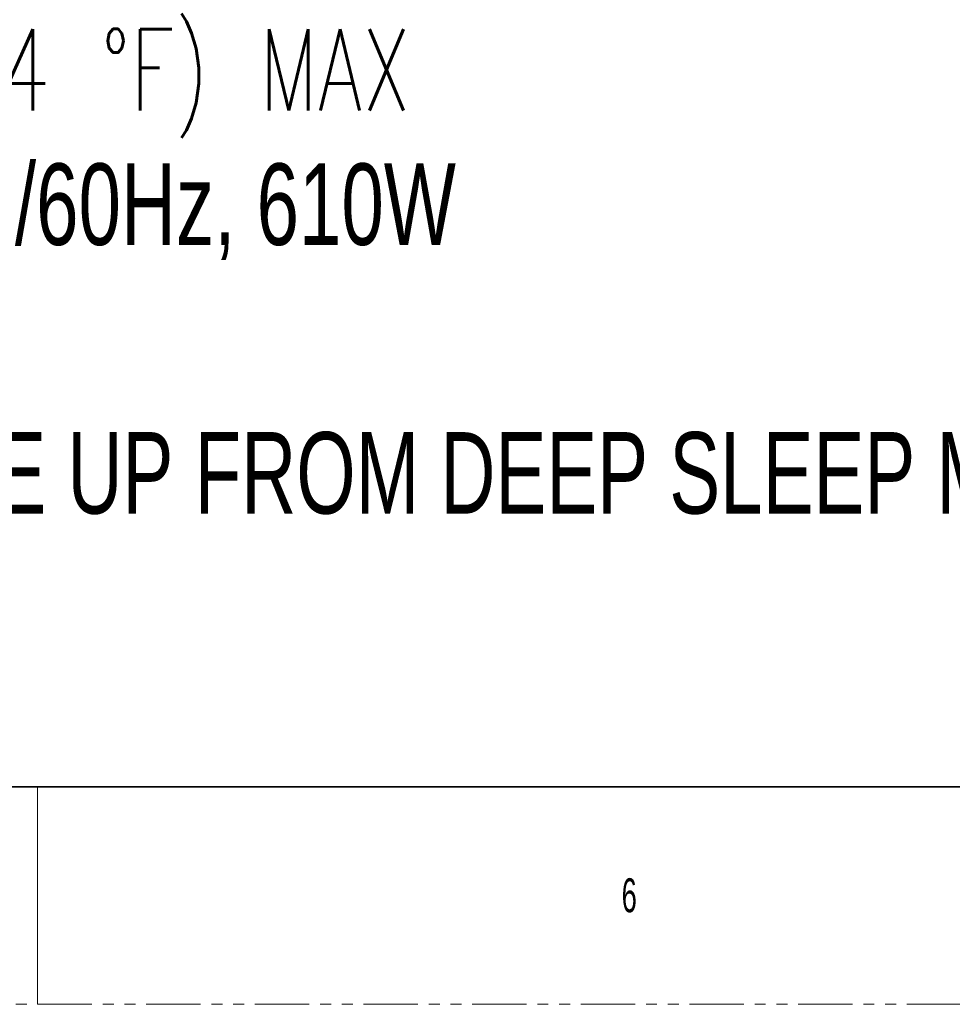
# Model space of a CAD drawing. Header units: millimetres. Extents: x 0 to 1118, y 0 to 864.
# Tile 20 of 256: x 277 to 386, y 0 to 115. Entities that reach past the tile are written whole.
import ezdxf

# ---------------------------------------------------------------- set-up
doc = ezdxf.new("R2010")
doc.units = ezdxf.units.MM
doc.linetypes.add('PHANTOM', pattern=[12.7, 6.35, -1.27, 1.27, -1.27, 1.27, -1.27])
doc.styles.add('SLDTEXTSTYLE0', font='TXT', dxfattribs={"width": 0.7})
doc.styles.add('SLDTEXTSTYLE2', font='TXT', dxfattribs={"width": 0.7, "bigfont": 'bigfont'})
doc.styles.add('SLDTEXTSTYLE3', font='TXT', dxfattribs={"width": 0.6})

# ---------------------------------------------------------------- blocks, each defined once
blk = doc.blocks.new('SW_NOTE_0')
at = {"color": 0, "linetype": 'Continuous', "lineweight": 0, "char_height": 9.525, "attachment_point": 1}
for s, insert, style in [('AMBIENT AIR TEMPERATURE:0 - 40 °C (32–104 °F) MAX', (0, -19.12), 'SLDTEXTSTYLE2'), ('MAX. POWER REQUIREMENTS: 100-240V~ 6.8A. 50/60Hz, 610W', (0, -34.82), 'SLDTEXTSTYLE0'), ('TYPICAL POWER REQUIREMENTS: 440W', (0, -50.52), 'SLDTEXTSTYLE0'), ('STANBY POWER CONSUMPTION: MAX. 0.5W(WAKE UP FROM DEEP SLEEP MODE)', (0, -66.22), 'SLDTEXTSTYLE0')]:
    blk.add_mtext(s, dxfattribs=dict(at, insert=insert, style=style))

msp = doc.modelspace()

# ---------------------------------------------------------------- linework, layer by layer
at = {"color": 7, "linetype": 'Continuous', "lineweight": 35}
msp.add_line((12.7, 25.4), (1104.9, 25.4), dxfattribs=at)
at = {"color": 7, "linetype": 'Continuous', "lineweight": 18}
msp.add_line((279.4, 25.4), (279.4, 0), dxfattribs=at)
at = {"color": 7, "linetype": 'PHANTOM', "lineweight": 18}
msp.add_line((0, 0), (1117.6, 0), dxfattribs=at)

# ---------------------------------------------------------------- block references
at = {"color": 7, "linetype": 'Continuous', "lineweight": 0}
msp.add_blockref('SW_NOTE_0', (59.9621, 133.0997), dxfattribs=at)

# ---------------------------------------------------------------- texts
at = {"color": 7, "linetype": 'Continuous', "lineweight": 0, "insert": (347.6625, 14.7292), "char_height": 3.9688, "attachment_point": 1, "style": 'SLDTEXTSTYLE3'}
msp.add_mtext('6', dxfattribs=at)

doc.saveas('drawing.dxf')
